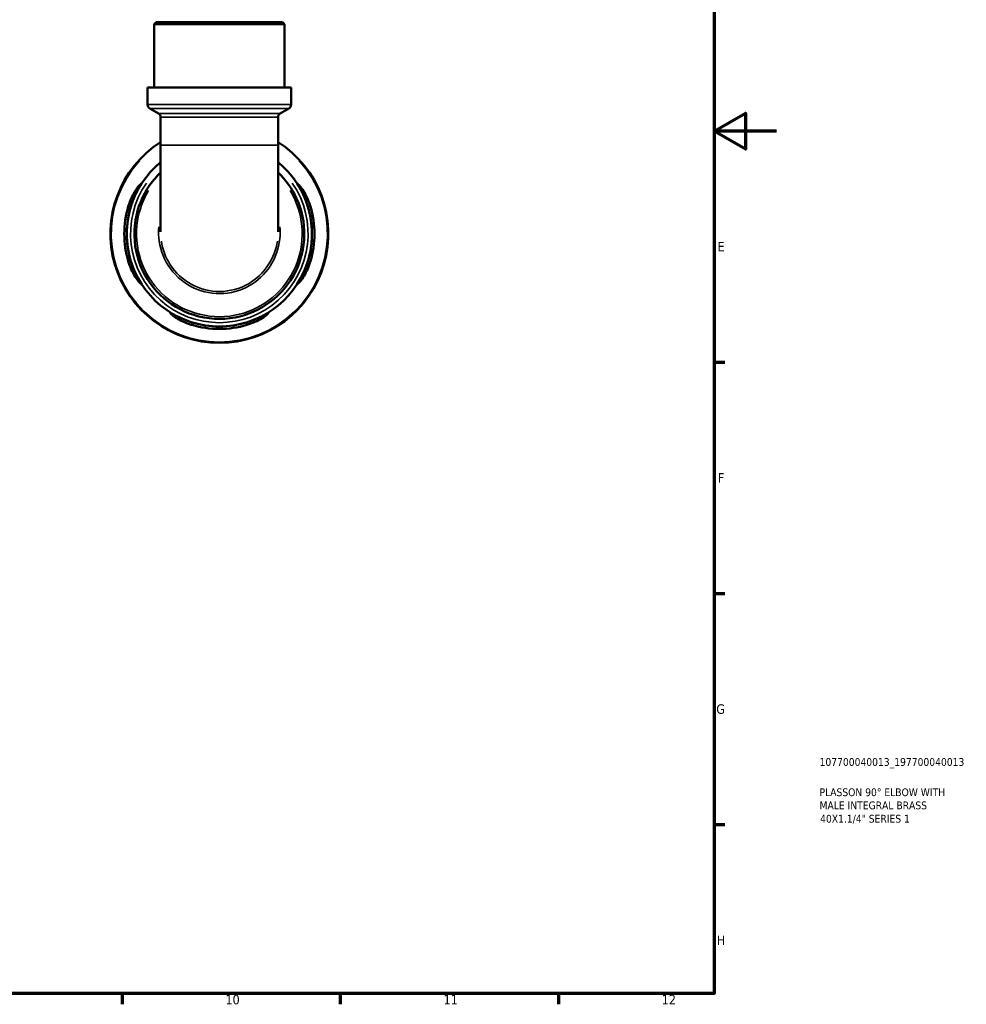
# Model space of a CAD drawing. Header units: millimetres. Extents: x 0 to 902, y -215 to 604.
# Tile 4 of 5: x 598 to 902, y 17 to 333. Entities that reach past the tile are written whole.
import ezdxf

# ---------------------------------------------------------------- set-up
doc = ezdxf.new("R2010")
doc.units = ezdxf.units.MM
for name, color, linetype, lineweight in [('Border (ANSI)', 7, 'Continuous', 70), ('Title (ISO)', 7, 'Continuous', 50), ('Visible (ANSI)', 7, 'Continuous', 50), ('Visible Narrow (ANSI)', 7, 'Continuous', 35)]:
    doc.layers.add(name, color=color, linetype=linetype, lineweight=lineweight)
doc.styles.add('Note Text (ANSI)', font='tahoma.ttf')
doc.styles.add('Note Text (ISO)', font='tahoma.ttf')

# ---------------------------------------------------------------- blocks, each defined once
blk = doc.blocks.new('Borders Default Border')
at = {"layer": 'Border (ANSI)'}
for p, q in [((821, 222.75), (824.45, 222.75)), ((821, 148.5), (824.45, 148.5)), ((821, 74.25), (824.45, 74.25)), ((630.75, 20), (630.75, 16.55)), ((700.83, 20), (700.83, 16.55)), ((770.92, 20), (770.92, 16.55))]:
    blk.add_line(p, q, dxfattribs=at)
at = {"layer": 'Border (ANSI)', "flags": 128}
for points in [[(20, 20), (20, 574), (821, 574), (821, 20), (20, 20)], [(841, 297), (821, 297), (831, 302.77), (831, 291.23), (821, 297)]]:
    blk.add_lwpolyline(points, dxfattribs=at)
at = {"layer": 'Border (ANSI)', "attachment_point": 7, "style": 'Note Text (ANSI)'}
for s, insert, char_height in [('E', (822.05, 258.35), 3.05), ('F', (822.14, 184.1), 3.05), ('G', (821.66, 109.79), 3.05), ('H', (821.81, 35.6), 3.05), ('10', (663.96, 16.49), 3.048), ('11', (734.04, 16.55), 3.048), ('12', (804.13, 16.55), 3.048)]:
    blk.add_mtext(s, dxfattribs=dict(at, insert=insert, char_height=char_height))
blk = doc.blocks.new('Title Blocks ISO')
at = {"layer": 'Title (ISO)', "color": 232, "true_color": 0xca0064, "style": 'Note Text (ISO)'}
for tag, p in [('PART_NUMBER_001', (33.84, 73.13)), ('DESCRIPTION_001', (33.84, 63.4)), ('DESCRIPTION_002', (33.84, 59.19)), ('DESCRIPTION_003', (34.02, 54.91))]:
    blk.add_attdef(tag, p, '', height=2.5, dxfattribs=at)

msp = doc.modelspace()

# ---------------------------------------------------------------- linework, layer by layer
at = {"layer": 'Visible (ANSI)'}
for p, q in [((641.744, 331.991), (641.044, 331.291)), ((682.954, 331.291), (641.044, 331.291)), ((641.044, 310.991), (641.044, 331.291)), ((641.744, 331.991), (682.254, 331.991)), ((682.254, 331.991), (682.954, 331.291)), ((682.954, 310.991), (682.954, 331.291)), ((685.05, 310.991), (638.949, 310.991)), ((638.949, 305.5), (638.949, 310.991)), ((685.05, 305.5), (685.05, 310.991)), ((642.44, 302.676), (639.649, 304.287)), ((681.559, 302.676), (684.35, 304.287)), ((643.14, 301.463), (643.14, 292.456)), ((680.859, 301.463), (680.859, 292.456)), ((643.14, 292.456), (643.14, 264.595)), ((680.859, 264.595), (680.859, 292.456))]:
    msp.add_line(p, q, dxfattribs=at)
for centre, radius, start, end in [((640.349, 305.5), 1.4, 180, 240), ((683.65, 305.5), 1.4, 300, 0), ((641.74, 301.463), 1.4, 0, 60), ((682.259, 301.463), 1.4, 120, 180), ((661.999, 263.991), 35, 122.6049, 57.3951), ((661.999, 263.991), 29.75, 129.34088, 50.65912), ((661.999, 263.991), 30.55, 163.25852, 196.74148), ((661.999, 263.991), 29.752, 162.79549, 197.20451), ((661.999, 263.991), 29.752, 342.79549, 17.20451), ((661.999, 263.991), 30.55, 343.25852, 16.74148), ((661.999, 263.991), 29.752, 252.79549, 287.20451), ((661.999, 263.991), 30.55, 253.25852, 286.74148)]:
    msp.add_arc(centre, radius, start, end, dxfattribs=at)
for points, knots in [([(643.142, 283.727), (641.868, 282.51), (640.71, 281.172), (637.308, 276.351), (635.705, 272.42), (634.344, 263.972), (634.721, 259.439), (637.511, 251.182), (639.863, 247.446), (645.998, 241.463), (649.768, 239.214), (658.096, 236.607), (662.675, 236.339), (671.072, 237.92), (674.917, 239.596), (681.666, 244.576), (684.507, 247.956), (688.232, 255.42), (689.22, 259.445), (689.369, 267.555), (688.521, 271.636), (685.395, 278.477), (683.356, 281.343), (680.859, 283.73)], [-7.0913469, -7.0913469, -7.0913469, -7.0913469, -6.8977525, -6.8977525, -6.4429484, -6.4429484, -5.9573227, -5.9573227, -5.4852408, -5.4852408, -5.0156956, -5.0156956, -4.5262538, -4.5262538, -4.0766439, -4.0766439, -3.6045073, -3.6045073, -3.1600048, -3.1600048, -2.7130979, -2.7130979, -2.333441, -2.333441, -2.333441, -2.333441]), ([(632.744, 272.791), (632.856, 273.163), (632.978, 273.532), (633.427, 274.774), (633.793, 275.604), (634.575, 277.137), (634.993, 277.83), (635.706, 278.889), (636.01, 279.28), (636.387, 279.701), (636.495, 279.795), (636.578, 279.788), (636.558, 279.698), (636.393, 279.316), (636.225, 278.991), (635.736, 278.043), (635.393, 277.368), (634.673, 275.799), (634.298, 274.895), (633.826, 273.562), (633.699, 273.178), (633.579, 272.791)], [-2.480382, -2.480382, -2.480382, -2.480382, -2.3632864, -2.3632864, -2.0797682, -2.0797682, -1.7797913, -1.7797913, -1.5082102, -1.5082102, -1.3050069, -1.3050069, -1.1133462, -1.1133462, -0.8807716, -0.8807716, -0.5859506, -0.5859506, -0.278928, -0.278928, -0.1569413, -0.1569413, -0.1569413, -0.1569413]), ([(690.419, 272.791), (690.33, 273.081), (690.236, 273.369), (689.848, 274.499), (689.528, 275.31), (688.828, 276.911), (688.449, 277.675), (687.888, 278.77), (687.685, 279.157), (687.467, 279.624), (687.425, 279.747), (687.465, 279.816), (687.548, 279.759), (687.861, 279.433), (688.122, 279.112), (688.807, 278.145), (689.254, 277.435), (690.096, 275.842), (690.493, 274.969), (690.988, 273.63), (691.127, 273.212), (691.254, 272.791)], [-2.4578268, -2.4578268, -2.4578268, -2.4578268, -2.3666352, -2.3666352, -2.0973585, -2.0973585, -1.7850668, -1.7850668, -1.5391239, -1.5391239, -1.3442775, -1.3442775, -1.1470909, -1.1470909, -0.8924186, -0.8924186, -0.5700865, -0.5700865, -0.2686379, -0.2686379, -0.135989, -0.135989, -0.135989, -0.135989]), ([(633.579, 255.191), (633.669, 254.902), (633.763, 254.613), (634.15, 253.483), (634.471, 252.672), (635.17, 251.072), (635.55, 250.308), (636.11, 249.212), (636.313, 248.826), (636.531, 248.359), (636.573, 248.236), (636.534, 248.166), (636.45, 248.224), (636.137, 248.55), (635.876, 248.871), (635.191, 249.838), (634.744, 250.547), (633.903, 252.141), (633.505, 253.013), (633.011, 254.353), (632.871, 254.77), (632.744, 255.191)], [-2.4578268, -2.4578268, -2.4578268, -2.4578268, -2.3666352, -2.3666352, -2.0973585, -2.0973585, -1.7850668, -1.7850668, -1.5391239, -1.5391239, -1.3442775, -1.3442775, -1.1470909, -1.1470909, -0.8924186, -0.8924186, -0.5700865, -0.5700865, -0.2686379, -0.2686379, -0.135989, -0.135989, -0.135989, -0.135989]), ([(691.254, 255.191), (691.142, 254.82), (691.02, 254.451), (690.572, 253.209), (690.205, 252.378), (689.423, 250.845), (689.006, 250.152), (688.292, 249.094), (687.988, 248.703), (687.612, 248.281), (687.503, 248.188), (687.42, 248.195), (687.44, 248.284), (687.605, 248.666), (687.774, 248.991), (688.262, 249.94), (688.606, 250.614), (689.325, 252.184), (689.701, 253.088), (690.172, 254.42), (690.3, 254.805), (690.419, 255.191)], [-2.480382, -2.480382, -2.480382, -2.480382, -2.3632864, -2.3632864, -2.0797682, -2.0797682, -1.7797913, -1.7797913, -1.5082102, -1.5082102, -1.3050069, -1.3050069, -1.1133462, -1.1133462, -0.8807716, -0.8807716, -0.5859506, -0.5859506, -0.278928, -0.278928, -0.1569413, -0.1569413, -0.1569413, -0.1569413]), ([(653.199, 234.736), (652.828, 234.848), (652.459, 234.97), (651.217, 235.419), (650.386, 235.785), (648.853, 236.567), (648.16, 236.985), (647.101, 237.699), (646.71, 238.002), (646.289, 238.379), (646.196, 238.487), (646.203, 238.57), (646.292, 238.551), (646.674, 238.385), (646.999, 238.217), (647.948, 237.729), (648.622, 237.385), (650.191, 236.665), (651.096, 236.29), (652.428, 235.818), (652.813, 235.691), (653.199, 235.571)], [-2.480382, -2.480382, -2.480382, -2.480382, -2.3632864, -2.3632864, -2.0797682, -2.0797682, -1.7797913, -1.7797913, -1.5082102, -1.5082102, -1.3050069, -1.3050069, -1.1133462, -1.1133462, -0.8807716, -0.8807716, -0.5859506, -0.5859506, -0.278928, -0.278928, -0.1569413, -0.1569413, -0.1569413, -0.1569413]), ([(670.799, 235.571), (671.089, 235.661), (671.377, 235.755), (672.507, 236.142), (673.318, 236.463), (674.918, 237.162), (675.683, 237.542), (676.778, 238.102), (677.164, 238.306), (677.632, 238.523), (677.755, 238.566), (677.824, 238.526), (677.767, 238.442), (677.441, 238.129), (677.12, 237.868), (676.152, 237.183), (675.443, 236.736), (673.849, 235.895), (672.977, 235.498), (671.638, 235.003), (671.22, 234.863), (670.799, 234.736)], [-2.4578268, -2.4578268, -2.4578268, -2.4578268, -2.3666352, -2.3666352, -2.0973585, -2.0973585, -1.7850668, -1.7850668, -1.5391239, -1.5391239, -1.3442775, -1.3442775, -1.1470909, -1.1470909, -0.8924186, -0.8924186, -0.5700865, -0.5700865, -0.2686379, -0.2686379, -0.135989, -0.135989, -0.135989, -0.135989])]:
    msp.add_open_spline(points, degree=3, knots=knots, dxfattribs=at)
at = {"layer": 'Visible Narrow (ANSI)'}
for p, q in [((639.232, 305.5), (684.766, 305.5)), ((684.075, 304.287), (639.924, 304.287)), ((642.68, 302.676), (681.318, 302.676)), ((680.626, 301.463), (643.372, 301.463)), ((643.372, 292.456), (680.626, 292.456)), ((632.786, 272.791), (633.537, 272.791)), ((690.461, 272.791), (691.212, 272.791)), ((633.537, 255.191), (632.786, 255.191)), ((691.212, 255.191), (690.461, 255.191)), ((653.199, 234.778), (653.199, 235.529)), ((670.799, 235.529), (670.799, 234.778))]:
    msp.add_line(p, q, dxfattribs=at)
for radius, start, end in [(34.74, 137.59158, 42.40842), (28.525, 145.24935, 34.75065)]:
    msp.add_arc((661.999, 263.991), radius, start, end, dxfattribs=at)
for points, knots in [([(684.72, 277.894), (685.278, 276.979), (685.781, 276.031), (687.866, 271.445), (688.688, 267.465), (688.534, 259.558), (687.569, 255.636), (683.934, 248.364), (681.164, 245.071), (674.586, 240.22), (670.839, 238.588), (662.657, 237.048), (658.196, 237.309), (650.081, 239.848), (646.408, 242.039), (640.427, 247.867), (638.133, 251.506), (635.408, 259.552), (635.036, 263.97), (636.262, 271.637), (637.481, 274.941), (639.278, 277.894)], [2.5924353, 2.5924353, 2.5924353, 2.5924353, 2.7130979, 2.7130979, 3.1600048, 3.1600048, 3.6045073, 3.6045073, 4.0766439, 4.0766439, 4.5262538, 4.5262538, 5.0156956, 5.0156956, 5.4852408, 5.4852408, 5.9573227, 5.9573227, 6.4429484, 6.4429484, 6.8323529, 6.8323529, 6.8323529, 6.8323529]), ([(642.53, 266.244), (642.435, 265.109), (642.434, 263.966), (642.805, 259.653), (643.846, 256.542), (647.346, 251.032), (649.867, 248.682), (655.667, 245.567), (658.915, 244.763), (665.481, 244.817), (668.791, 245.716), (674.325, 248.893), (676.61, 251.052), (680, 256.22), (681.077, 259.242), (681.562, 263.64), (681.577, 264.948), (681.47, 266.245)], [-1.6391671, -1.6391671, -1.6391671, -1.6391671, -1.4671428, -1.4671428, -0.985747, -0.985747, -0.4817892, -0.4817892, 0.0080735, 0.0080735, 0.5095305, 0.5095305, 0.9713741, 0.9713741, 1.4426288, 1.4426288, 1.6391667, 1.6391667, 1.6391667, 1.6391667]), ([(680.632, 261.617), (680.213, 258.903), (679.216, 256.282), (676.093, 251.521), (673.889, 249.438), (668.551, 246.373), (665.358, 245.506), (659.024, 245.453), (655.892, 246.229), (650.297, 249.234), (647.864, 251.502), (644.716, 256.458), (643.772, 258.995), (643.367, 261.617)], [-1.4000873, -1.4000873, -1.4000873, -1.4000873, -0.9713741, -0.9713741, -0.5095305, -0.5095305, -0.0080735, -0.0080735, 0.4817892, 0.4817892, 0.985747, 0.985747, 1.4000988, 1.4000988, 1.4000988, 1.4000988])]:
    msp.add_open_spline(points, degree=3, knots=knots, dxfattribs=at)

# ---------------------------------------------------------------- block references
msp.add_blockref('Borders Default Border', (0, 0))
msp.add_blockref('Title Blocks ISO', (821, 20)).add_auto_attribs({'PART_NUMBER_001': '107700040013_197700040013', 'DESCRIPTION_001': 'PLASSON 90° ELBOW WITH', 'DESCRIPTION_002': 'MALE INTEGRAL BRASS', 'DESCRIPTION_003': '40X1.1/4" SERIES 1'})

doc.saveas('drawing.dxf')
